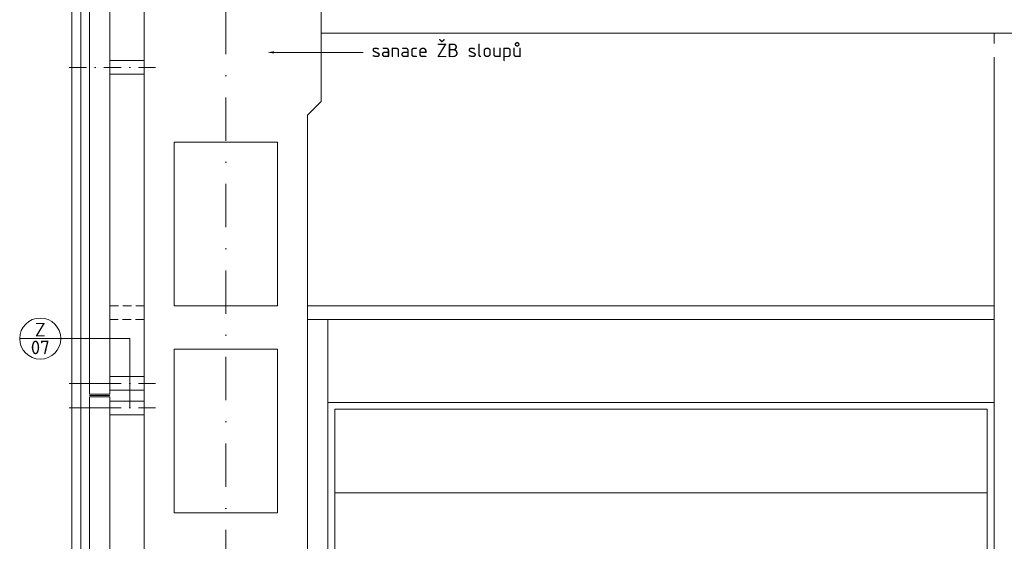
# Model space of a CAD drawing. Header units: millimetres. Extents: x -15830 to 4680139, y -28864 to 2281735.
# Tile 13 of 256: x 124799 to 132027, y 53579 to 57408. Entities that reach past the tile are written whole.
import ezdxf
from ezdxf import colors
from ezdxf.entities.mleader import LeaderData, LeaderLine
from ezdxf.enums import TextEntityAlignment as Align
from ezdxf.math import Vec2, Vec3

# ---------------------------------------------------------------- set-up
doc = ezdxf.new("R2010")
doc.units = ezdxf.units.MM
for name, pattern in [('CENTERX2', [101.6, 63.5, -12.7, 12.7, -12.7]), ('DASHDOT', [25.4, 12.7, -6.35, 0, -6.35]), ('HIDDEN', [9.525, 6.35, -3.175])]:
    doc.linetypes.add(name, pattern=pattern)
for name, color, linetype, lineweight in [('A99_N_kce-pohl', 1, 'Continuous', 9), ('A99_N_kce-rez-sil', 6, 'Continuous', 18), ('A99_N_koty-200', 5, 'Continuous', 5), ('A99_N_txt-popis-50 @ 50', 240, 'Continuous', 9), ('A99_N_znaceni 50', 5, 'Continuous', 5), ('A99_S_kce-pohl', 7, 'Continuous', 5), ('A99_S_kce-rez-sil', 7, 'Continuous', 15), ('A99_S_osy', 1, 'CENTERX2', 5)]:
    doc.layers.add(name, color=color, linetype=linetype, lineweight=lineweight)
doc.styles.add('A99_popis', font='isocpeur.ttf')

# ---------------------------------------------------------------- blocks, each defined once
blk = doc.blocks.new('*U25')
at = {"color": 0, "linetype": 'ByBlock'}
blk.add_line((-3.02, 0), (3.02, 0), dxfattribs=at)
blk.add_circle((0, 0), 3.02, dxfattribs=at)
at = {"color": 0, "linetype": 'ByBlock', "style": 'A99_popis'}
for tag, p in [('KATEGORIE', (0, 1.31)), ('PRVEK', (0, -1.3))]:
    blk.add_attdef(tag, text='', height=2, dxfattribs=at).set_placement(p, align=Align.MIDDLE_CENTER)

msp = doc.modelspace()

# ---------------------------------------------------------------- linework, layer by layer
at = {"layer": 'A99_N_kce-pohl', "color": 1, "linetype": 'Continuous', "lineweight": 5}
for p, q in [((131951.633, 54598.252), (127061.633, 54598.252)), ((127061.633, 54598.252), (127061.633, 49648.252)), ((131951.633, 54598.252), (131951.633, 49648.252)), ((131901.633, 54548.252), (127111.633, 54548.252)), ((127111.633, 54548.252), (127111.633, 49648.252)), ((131901.633, 54548.252), (131901.633, 49648.252)), ((131901.633, 53935.752), (127111.633, 53935.752))]:
    msp.add_line(p, q, dxfattribs=at)
msp.add_lwpolyline([(125181.633, 62583.252), (125246.633, 62583.252), (125246.633, 49580.713), (125181.633, 49580.713)], close=True, dxfattribs=at)
at = {"layer": 'A99_N_kce-rez-sil'}
for points in [[(125311.633, 59418.252), (125311.633, 54658.252)], [(125461.633, 59418.252), (125461.633, 54658.252)], [(125311.633, 54638.252), (125311.633, 49763.696)], [(125461.633, 54638.252), (125461.633, 49798.252)]]:
    msp.add_lwpolyline(points, dxfattribs=at)
at = {"layer": 'A99_N_kce-rez-sil', "lineweight": 20}
for points in [[(125461.633, 54788.252), (125461.633, 54688.252), (125711.633, 54688.252), (125711.633, 54788.252), (125461.633, 54788.252), (125461.633, 54788.252)], [(125461.633, 54508.252), (125461.633, 54608.252), (125711.633, 54608.252), (125711.633, 54508.252), (125461.633, 54508.252), (125461.633, 54508.252)]]:
    msp.add_lwpolyline(points, dxfattribs=at)
at = {"layer": 'A99_N_koty-200', "color": 1, "linetype": 'Continuous', "lineweight": 5, "ltscale": 0.5}
for points in [[(125486.633, 54738.252), (125291.633, 54738.252)], [(125461.633, 54658.252), (125311.633, 54658.252)], [(125461.633, 54648.252), (125311.633, 54648.252)], [(125311.633, 54638.252), (125461.633, 54638.252)], [(125486.633, 54558.252), (125291.633, 54558.252)]]:
    msp.add_lwpolyline(points, dxfattribs=at)
at = {"layer": 'A99_N_znaceni 50'}
msp.add_lwpolyline([(125100.754, 55067.075), (125606.633, 55067.075), (125606.633, 54558.252)], dxfattribs=at)
at = {"layer": 'A99_S_kce-pohl'}
for p, q in [((125711.633, 62413.434), (125711.633, 49798.252)), ((127011.633, 57508.252), (127011.633, 56808.252)), ((149011.633, 57308.252), (127011.633, 57308.252)), ((131951.633, 57308.252), (131951.633, 49648.252)), ((127011.633, 56808.252), (126911.633, 56708.252)), ((126911.633, 56708.252), (126911.633, 49648.252)), ((125931.633, 56508.252), (125931.633, 55308.252)), ((125931.633, 56508.252), (126691.633, 56508.252)), ((126691.633, 56508.252), (126691.633, 55308.252)), ((125931.633, 55308.252), (126691.633, 55308.252)), ((131951.633, 55308.252), (126911.633, 55308.252)), ((131951.633, 55208.252), (126911.633, 55208.252)), ((127061.633, 55208.252), (127061.633, 49648.252)), ((125931.633, 54988.252), (125931.633, 53788.252)), ((125931.633, 54988.252), (126691.633, 54988.252)), ((126691.633, 54988.252), (126691.633, 53788.252)), ((125931.633, 53788.252), (126691.633, 53788.252))]:
    msp.add_line(p, q, dxfattribs=at)
at = {"layer": 'A99_S_kce-rez-sil', "linetype": 'Continuous', "flags": 128}
msp.add_lwpolyline([(125461.633, 57108.252), (125711.633, 57108.252), (125711.633, 57008.252), (125461.633, 57008.252)], close=True, dxfattribs=at)
at = {"layer": 'A99_S_kce-rez-sil', "linetype": 'HIDDEN', "ltscale": 10}
msp.add_lwpolyline([(125461.633, 55308.252), (125711.633, 55308.252), (125711.633, 55208.252), (125461.633, 55208.252)], close=True, dxfattribs=at)
at = {"layer": 'A99_S_osy', "linetype": 'DASHDOT', "lineweight": 5, "ltscale": 25}
msp.add_lwpolyline([(126311.633, 46358.434), (126311.633, 66378.434)], dxfattribs=at)
at = {"layer": 'A99_S_osy', "linetype": 'DASHDOT', "lineweight": 5, "ltscale": 10}
for points in [[(125161.633, 57058.252), (125826.633, 57058.252)], [(125161.633, 54738.252), (125826.633, 54738.252)], [(125161.633, 54558.252), (125826.633, 54558.252)]]:
    msp.add_lwpolyline(points, dxfattribs=at)

# ---------------------------------------------------------------- block references
at = {"layer": 'A99_N_znaceni 50', "xscale": 50, "yscale": 50, "zscale": 50}
msp.add_blockref('*U25', (124949.758, 55067.075), dxfattribs=at).add_auto_attribs({'KATEGORIE': 'Z', 'PRVEK': '07'})

# ---------------------------------------------------------------- next in the draw order: leaders
at = {"layer": 'A99_N_txt-popis-50 @ 50', "lineweight": 9}
ml = msp.add_multileader_mtext('Standard', dxfattribs=at)
ml.set_content('\\A1;{\\C256;sanace ŽB sloupů}', color=1, style='A99_popis')
ml.set_leader_properties(color=256, linetype='ByLayer', lineweight=-1)
ml.build(insert=Vec2(0, 0))
ml.multileader.update_dxf_attribs({"dogleg_length": 3.225, "arrow_head_size": 50, "scale": 50})
ctx = ml.context
ctx.base_point, ctx.scale, ctx.char_height, ctx.arrow_head_size, ctx.landing_gap_size, ctx.plane_origin = Vec3(127319.133, 57168.252), 50, 100, 50, 62.5, Vec3(130919.133, 48907.461)
notes = []
notes.append((ctx, [(0, (1, 1, 0), (127157.883, 57168.252), (1, 0), 161.25, [(0, [(126616.633, 57168.252)], 0, [])])]))
ctx.mtext.insert, ctx.mtext.rotation, ctx.mtext.width, ctx.mtext.flow_direction = Vec3(127381.633, 57233.252), 6.28318531, 1128.75, 5
ctx.mtext.has_bg_fill, ctx.mtext.bg_color, ctx.mtext.bg_scale_factor, ctx.mtext.bg_transparency, ctx.mtext.use_window_bg_color = 1, -1073741824, 1, 0, 1
for ctx, leaders in notes:
    for number, flags, end, landing, length, lines in leaders:
        leader = LeaderData()
        leader.index, (leader.has_last_leader_line, leader.has_dogleg_vector, leader.attachment_direction) = number, flags
        leader.last_leader_point, leader.dogleg_vector, leader.dogleg_length = Vec3(end), Vec3(landing), length
        for number, points, colour, breaks in lines:
            line = LeaderLine()
            line.index, line.vertices, line.color, line.breaks = number, Vec3.list(points), colors.encode_raw_color(colour), breaks
            leader.lines.append(line)
        ctx.leaders.append(leader)

doc.saveas('drawing.dxf')
